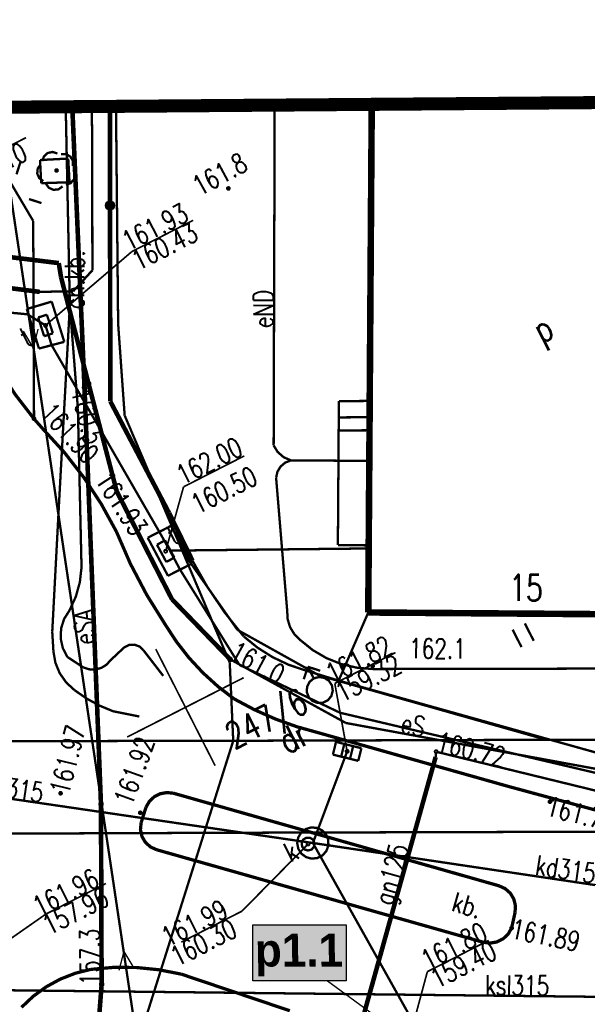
# Model space of a CAD drawing. Extents: x 0 to 7432618, y -40 to 5712028.
# Tile 67 of 165: x 7431205 to 7431227, y 5711661 to 5711698. Entities that reach past the tile are written whole.
import ezdxf
from ezdxf.enums import TextEntityAlignment as Align

# ---------------------------------------------------------------- set-up
doc = ezdxf.new("R2010")
doc.units = 0
doc.header["$MEASUREMENT"] = 0
for name, pattern in [('0', [1.5, 1, -0.5]), ('2218', [1, 0.5, -0.5]), ('3901', [0]), ('5102', [0])]:
    doc.linetypes.add(name, pattern=pattern)
for name, color, linetype in [('Dzialki', 7, 'Continuous'), ('EADTD_T_0', 7, 'Continuous'), ('EGBB_E_T_0', 7, 'Continuous'), ('EGBB_L_0', 7, 'Continuous'), ('EGBE_L_3', 7, 'Continuous'), ('Numery_dzialek', 7, 'Continuous'), ('OTK_E_T_1', 7, 'Continuous'), ('OTK_E_T_3', 7, 'Continuous'), ('OTK_L_0', 7, 'Continuous'), ('OTK_L_1', 7, 'Continuous'), ('OTK_L_2', 7, 'Continuous'), ('OTK_L_4', 7, 'Continuous'), ('OTO_L_0', 7, 'Continuous'), ('OTR_T_0', 7, 'Continuous'), ('OTR_T_1', 7, 'Continuous'), ('OTZ_L_3', 7, 'Continuous'), ('OTZ_T_0', 7, 'Continuous'), ('rysunek', 7, 'Continuous'), ('SUE_T_3', 7, 'Continuous'), ('SUEP_E_T_0', 7, 'Continuous'), ('SUEP_L_0', 7, 'Continuous'), ('SUER_T_0', 7, 'Continuous'), ('SUGP_E_T_0', 7, 'Continuous'), ('SUGP_L_0', 7, 'Continuous'), ('SUGR_T_0', 7, 'Continuous'), ('SUK_T_1', 7, 'Continuous'), ('SUKP_E_T_0', 7, 'Continuous'), ('SUKP_L_0', 7, 'Continuous'), ('SUKR_T_0', 7, 'Continuous'), ('SUL_L_1', 7, 'Continuous'), ('SUP_E_T_1', 7, 'Continuous'), ('SUP_L_1', 7, 'Continuous'), ('SUP_T_4', 7, 'Continuous'), ('SUTP_L_0', 7, 'Continuous'), ('SUTR_T_0', 7, 'Continuous'), ('SUW_T_2', 7, 'Continuous'), ('Uzytki', 7, 'Continuous'), ('zakres', 7, 'Continuous')]:
    doc.layers.add(name, color=color, linetype=linetype)
doc.layers.add('woda przyłącze', color=140, linetype='Continuous', lineweight=50)
doc.layers.add('woda sieć', color=150, linetype='Continuous', lineweight=70)
doc.styles.add('25', font='GOTHIC.TTF', dxfattribs={"oblique": 8, "height": 0.35})
doc.styles.add('STYL_ARIAL', font='simplex', dxfattribs={"width": 0.75, "oblique": 0.1})

msp = doc.modelspace()

# ---------------------------------------------------------------- hatches: boundary and pattern name
at = {"layer": 'woda sieć', "linetype": 'ByBlock'}
msp.add_hatch(color=256, dxfattribs=at).paths.add_polyline_path([(7431217.815, 5711663.639), (7431214.25, 5711663.639), (7431214.25, 5711661.5), (7431217.815, 5711661.5)])

# ---------------------------------------------------------------- linework, layer by layer
at = {"layer": 'Dzialki', "color": 18, "true_color": 0x000000, "const_width": 0.09}
for points in [[(7431209.008, 5711694.964), (7431209.09, 5711686.643)], [(7431209.09, 5711686.643), (7431209.34, 5711683.135)], [(7431209.34, 5711683.135), (7431211.558, 5711677.923)], [(7431211.558, 5711677.923), (7431213.656, 5711674.929)], [(7431211.558, 5711677.923), (7431213.361, 5711673.679)], [(7431213.656, 5711674.929), (7431216.79, 5711673.182)], [(7431213.361, 5711673.679), (7431213.495, 5711670.684)], [(7431216.79, 5711673.182), (7431225.485, 5711670.721)], [(7431225.485, 5711670.721), (7431270.646, 5711670.791)], [(7431192.516, 5711670.646), (7431213.495, 5711670.684)], [(7431213.495, 5711670.684), (7431208.508, 5711654.877)], [(7431213.495, 5711670.684), (7431225.485, 5711670.721)]]:
    msp.add_lwpolyline(points, dxfattribs=at)
at = {"layer": 'EGBB_L_0', "color": 18, "true_color": 0x000000, "const_width": 0.25}
for points in [[(7431218.796, 5711695.041), (7431218.663, 5711675.594)], [(7431218.663, 5711675.594), (7431232.404, 5711675.494)]]:
    msp.add_lwpolyline(points, dxfattribs=at)
at = {"layer": 'EGBE_L_3', "color": 18, "true_color": 0x000000, "const_width": 0.09}
for points in [[(7431217.538, 5711683.684), (7431217.5, 5711678.171)], [(7431218.718, 5711683.689), (7431217.538, 5711683.684)], [(7431218.68, 5711678.163), (7431218.718, 5711683.689)], [(7431218.714, 5711683.066), (7431217.534, 5711683.061)], [(7431218.711, 5711682.566), (7431217.53, 5711682.561)], [(7431217.5, 5711678.171), (7431218.68, 5711678.163)]]:
    msp.add_lwpolyline(points, dxfattribs=at)
at = {"layer": 'OTK_L_0', "color": 18, "linetype": '0', "true_color": 0x000000, "const_width": 0.09}
for points in [[(7431205.871, 5711683.005), (7431205.151, 5711683.937), (7431204.512, 5711684.926), (7431203.956, 5711685.963), (7431203.488, 5711687.044)], [(7431206.218, 5711682.61), (7431205.871, 5711683.005)], [(7431206.218, 5711682.61), (7431207.035, 5711681.716), (7431207.778, 5711680.76), (7431208.443, 5711679.748), (7431209.025, 5711678.687)], [(7431210.89, 5711675.137), (7431210.182, 5711676.273), (7431209.559, 5711677.459), (7431209.025, 5711678.687)], [(7431213.532, 5711672.285), (7431212.911, 5711672.762), (7431212.332, 5711673.289), (7431211.799, 5711673.863), (7431211.318, 5711674.481), (7431210.89, 5711675.137)], [(7431216.789, 5711670.982), (7431215.942, 5711671.218), (7431215.114, 5711671.515), (7431214.309, 5711671.872), (7431213.532, 5711672.285)], [(7431223.987, 5711668.948), (7431216.789, 5711670.982)], [(7431234.693, 5711666.042), (7431223.987, 5711668.948)], [(7431210.156, 5711668.141), (7431210.285, 5711668.363), (7431210.471, 5711668.54), (7431210.7, 5711668.657), (7431210.952, 5711668.703), (7431211.207, 5711668.677)], [(7431211.207, 5711668.677), (7431223.663, 5711665.135)], [(7431209.968, 5711667.54), (7431210.156, 5711668.141)], [(7431210.571, 5711666.512), (7431210.331, 5711666.619), (7431210.135, 5711666.794), (7431210.002, 5711667.021), (7431209.944, 5711667.278), (7431209.968, 5711667.54)], [(7431223.058, 5711662.975), (7431210.571, 5711666.512)], [(7431223.663, 5711665.135), (7431223.903, 5711665.026), (7431224.1, 5711664.85), (7431224.235, 5711664.623), (7431224.297, 5711664.366), (7431224.279, 5711664.102)], [(7431224.279, 5711664.102), (7431224.149, 5711663.52)], [(7431224.149, 5711663.52), (7431224.018, 5711663.288), (7431223.824, 5711663.104), (7431223.585, 5711662.985), (7431223.322, 5711662.941), (7431223.058, 5711662.975)], [(7431205.393, 5711660.484), (7431205.84, 5711660.906), (7431206.336, 5711661.267), (7431206.875, 5711661.562), (7431207.447, 5711661.786), (7431208.043, 5711661.935)], [(7431208.043, 5711661.935), (7431208.914, 5711662.012), (7431209.788, 5711662.007), (7431210.657, 5711661.92), (7431211.515, 5711661.751)], [(7431211.515, 5711661.751), (7431215.662, 5711660.352)]]:
    msp.add_lwpolyline(points, dxfattribs=at)
at = {"layer": 'OTK_L_1', "color": 18, "true_color": 0x000000, "const_width": 0.125}
for points in [[(7431205.871, 5711683.005), (7431205.151, 5711683.937), (7431204.512, 5711684.926), (7431203.956, 5711685.963), (7431203.488, 5711687.044)], [(7431205.871, 5711683.005), (7431206.218, 5711682.61)], [(7431206.218, 5711682.61), (7431207.035, 5711681.716), (7431207.778, 5711680.76), (7431208.443, 5711679.748), (7431209.025, 5711678.687)], [(7431210.89, 5711675.137), (7431210.182, 5711676.273), (7431209.559, 5711677.459), (7431209.025, 5711678.687)], [(7431213.532, 5711672.285), (7431212.911, 5711672.762), (7431212.332, 5711673.289), (7431211.799, 5711673.863), (7431211.318, 5711674.481), (7431210.89, 5711675.137)], [(7431216.789, 5711670.982), (7431215.942, 5711671.218), (7431215.114, 5711671.515), (7431214.309, 5711671.872), (7431213.532, 5711672.285)], [(7431216.789, 5711670.982), (7431223.987, 5711668.948)], [(7431223.987, 5711668.948), (7431234.693, 5711666.042)], [(7431210.156, 5711668.141), (7431210.285, 5711668.363), (7431210.471, 5711668.54), (7431210.7, 5711668.657), (7431210.952, 5711668.703), (7431211.207, 5711668.677)], [(7431223.663, 5711665.135), (7431211.207, 5711668.677)], [(7431210.156, 5711668.141), (7431209.968, 5711667.54)], [(7431210.571, 5711666.512), (7431210.331, 5711666.619), (7431210.135, 5711666.794), (7431210.002, 5711667.021), (7431209.944, 5711667.278), (7431209.968, 5711667.54)], [(7431210.571, 5711666.512), (7431223.058, 5711662.975)], [(7431223.663, 5711665.135), (7431223.903, 5711665.026), (7431224.1, 5711664.85), (7431224.235, 5711664.623), (7431224.297, 5711664.366), (7431224.279, 5711664.102)], [(7431224.149, 5711663.52), (7431224.279, 5711664.102)], [(7431224.149, 5711663.52), (7431224.018, 5711663.288), (7431223.824, 5711663.104), (7431223.585, 5711662.985), (7431223.322, 5711662.941), (7431223.058, 5711662.975)], [(7431205.393, 5711660.484), (7431205.84, 5711660.906), (7431206.336, 5711661.267), (7431206.875, 5711661.562), (7431207.447, 5711661.786), (7431208.043, 5711661.935)], [(7431208.043, 5711661.935), (7431208.914, 5711662.012), (7431209.788, 5711662.007), (7431210.657, 5711661.92), (7431211.515, 5711661.751)], [(7431215.662, 5711660.352), (7431211.515, 5711661.751)]]:
    msp.add_lwpolyline(points, dxfattribs=at)
at = {"layer": 'OTK_L_2', "color": 18, "linetype": '0', "true_color": 0x000000, "const_width": 0.09}
for points in [[(7431208.792, 5711683.67), (7431208.774, 5711694.962)], [(7431204.114, 5711693.502), (7431205.84, 5711690.577)], [(7431206.1, 5711692.909), (7431207.181, 5711692.966)], [(7431206.147, 5711692.024), (7431206.1, 5711692.909)], [(7431207.181, 5711692.966), (7431207.229, 5711692.059)], [(7431207.229, 5711692.059), (7431206.147, 5711692.024)], [(7431205.84, 5711690.577), (7431205.871, 5711683.005)], [(7431211.041, 5711679.4), (7431208.792, 5711683.67)], [(7431205.871, 5711683.005), (7431206.218, 5711682.61)], [(7431206.218, 5711682.61), (7431207.035, 5711681.716), (7431207.778, 5711680.76), (7431208.443, 5711679.748), (7431209.025, 5711678.687)], [(7431211.936, 5711677.577), (7431211.041, 5711679.4)], [(7431210.89, 5711675.137), (7431210.182, 5711676.273), (7431209.559, 5711677.459), (7431209.025, 5711678.687)], [(7431213.894, 5711674.681), (7431213.167, 5711675.595), (7431212.513, 5711676.562), (7431211.936, 5711677.577)], [(7431213.532, 5711672.285), (7431212.911, 5711672.762), (7431212.332, 5711673.289), (7431211.799, 5711673.863), (7431211.318, 5711674.481), (7431210.89, 5711675.137)], [(7431216.266, 5711673.375), (7431215.618, 5711673.592), (7431215.001, 5711673.885), (7431214.424, 5711674.249), (7431213.894, 5711674.681)], [(7431217.53, 5711672.987), (7431216.266, 5711673.375)], [(7431233.247, 5711668.593), (7431217.53, 5711672.987)], [(7431216.789, 5711670.982), (7431215.942, 5711671.218), (7431215.114, 5711671.515), (7431214.309, 5711671.872), (7431213.532, 5711672.285)], [(7431216.789, 5711670.982), (7431223.987, 5711668.948)], [(7431223.987, 5711668.948), (7431234.693, 5711666.042)]]:
    msp.add_lwpolyline(points, dxfattribs=at)
at = {"layer": 'OTK_L_4', "color": 18, "linetype": '0', "true_color": 0x000000, "const_width": 0.09}
for points in [[(7431208.774, 5711694.962), (7431208.792, 5711683.67)], [(7431218.718, 5711683.689), (7431218.796, 5711695.041)], [(7431208.792, 5711683.67), (7431211.041, 5711679.4)], [(7431217.5, 5711678.171), (7431217.538, 5711683.684)], [(7431217.538, 5711683.684), (7431218.718, 5711683.689)], [(7431211.041, 5711679.4), (7431211.936, 5711677.577)], [(7431218.68, 5711678.163), (7431217.5, 5711678.171)], [(7431218.663, 5711675.594), (7431218.68, 5711678.163)], [(7431213.894, 5711674.681), (7431213.167, 5711675.595), (7431212.513, 5711676.562), (7431211.936, 5711677.577)], [(7431217.53, 5711672.987), (7431218.663, 5711675.594)], [(7431216.266, 5711673.375), (7431215.618, 5711673.592), (7431215.001, 5711673.885), (7431214.424, 5711674.249), (7431213.894, 5711674.681)], [(7431216.266, 5711673.375), (7431217.53, 5711672.987)], [(7431210.156, 5711668.141), (7431210.285, 5711668.363), (7431210.471, 5711668.54), (7431210.7, 5711668.657), (7431210.952, 5711668.703), (7431211.207, 5711668.677)], [(7431223.663, 5711665.135), (7431211.207, 5711668.677)], [(7431210.156, 5711668.141), (7431209.968, 5711667.54)], [(7431210.571, 5711666.512), (7431210.331, 5711666.619), (7431210.135, 5711666.794), (7431210.002, 5711667.021), (7431209.944, 5711667.278), (7431209.968, 5711667.54)], [(7431210.571, 5711666.512), (7431223.058, 5711662.975)], [(7431223.663, 5711665.135), (7431223.903, 5711665.026), (7431224.1, 5711664.85), (7431224.235, 5711664.623), (7431224.297, 5711664.366), (7431224.279, 5711664.102)], [(7431224.149, 5711663.52), (7431224.279, 5711664.102)], [(7431224.149, 5711663.52), (7431224.018, 5711663.288), (7431223.824, 5711663.104), (7431223.585, 5711662.985), (7431223.322, 5711662.941), (7431223.058, 5711662.975)], [(7431205.393, 5711660.484), (7431205.84, 5711660.906), (7431206.336, 5711661.267), (7431206.875, 5711661.562), (7431207.447, 5711661.786), (7431208.043, 5711661.935)], [(7431208.043, 5711661.935), (7431208.914, 5711662.012), (7431209.788, 5711662.007), (7431210.657, 5711661.92), (7431211.515, 5711661.751)], [(7431215.662, 5711660.352), (7431211.515, 5711661.751)]]:
    msp.add_lwpolyline(points, dxfattribs=at)
at = {"layer": 'OTO_L_0', "color": 18, "linetype": '3901', "true_color": 0x000000, "const_width": 0.175}
for points in [[(7431208.792, 5711683.67), (7431208.774, 5711694.962)], [(7431211.041, 5711679.4), (7431208.792, 5711683.67)], [(7431211.936, 5711677.577), (7431211.041, 5711679.4)]]:
    msp.add_lwpolyline(points, dxfattribs=at)
at = {"layer": 'OTO_L_0', "color": 18, "true_color": 0x000000}
for radius in [0.175, 0.158, 0.14, 0.122, 0.105, 0.0875, 0.07, 0.0525, 0.035]:
    msp.add_circle((7431208.78, 5711691.17), radius, dxfattribs=at)
at = {"layer": 'OTR_T_0', "color": 18, "true_color": 0x000000, "const_width": 0.09}
for points in [[(7431205.85, 5711683.046), (7431205.885, 5711683.048), (7431205.911, 5711683.026), (7431205.913, 5711682.992), (7431205.891, 5711682.965), (7431205.857, 5711682.963), (7431205.831, 5711682.985), (7431205.828, 5711683.019), (7431205.85, 5711683.046)], [(7431207.931, 5711680.553), (7431207.965, 5711680.556), (7431207.991, 5711680.534), (7431207.994, 5711680.499), (7431207.971, 5711680.473), (7431207.937, 5711680.47), (7431207.911, 5711680.493), (7431207.908, 5711680.527), (7431207.931, 5711680.553)], [(7431206.867, 5711668.715), (7431206.901, 5711668.718), (7431206.927, 5711668.695), (7431206.93, 5711668.661), (7431206.908, 5711668.635), (7431206.873, 5711668.632), (7431206.847, 5711668.655), (7431206.845, 5711668.689), (7431206.867, 5711668.715)], [(7431225.595, 5711668.392), (7431225.629, 5711668.395), (7431225.655, 5711668.373), (7431225.658, 5711668.338), (7431225.636, 5711668.312), (7431225.601, 5711668.309), (7431225.575, 5711668.332), (7431225.572, 5711668.366), (7431225.595, 5711668.392)], [(7431209.918, 5711667.969), (7431209.952, 5711667.972), (7431209.979, 5711667.949), (7431209.981, 5711667.915), (7431209.959, 5711667.889), (7431209.925, 5711667.886), (7431209.898, 5711667.909), (7431209.896, 5711667.943), (7431209.918, 5711667.969)], [(7431224.129, 5711663.56), (7431224.163, 5711663.563), (7431224.189, 5711663.54), (7431224.192, 5711663.506), (7431224.17, 5711663.48), (7431224.135, 5711663.477), (7431224.109, 5711663.499), (7431224.106, 5711663.534), (7431224.129, 5711663.56)]]:
    msp.add_lwpolyline(points, dxfattribs=at)
at = {"layer": 'OTR_T_1', "color": 18, "true_color": 0x000000, "const_width": 0.09}
for points in [[(7431213.288, 5711691.863), (7431213.322, 5711691.866), (7431213.348, 5711691.843), (7431213.351, 5711691.809), (7431213.329, 5711691.783), (7431213.294, 5711691.78), (7431213.268, 5711691.803), (7431213.265, 5711691.837), (7431213.288, 5711691.863)], [(7431218.812, 5711673.591), (7431218.847, 5711673.594), (7431218.873, 5711673.572), (7431218.875, 5711673.537), (7431218.853, 5711673.511), (7431218.819, 5711673.508), (7431218.793, 5711673.531), (7431218.79, 5711673.565), (7431218.812, 5711673.591)]]:
    msp.add_lwpolyline(points, dxfattribs=at)
at = {"layer": 'OTZ_L_3', "color": 18, "linetype": '0', "true_color": 0x000000, "const_width": 0.09}
for points in [[(7431205.84, 5711690.577), (7431204.114, 5711693.502)], [(7431205.871, 5711683.005), (7431205.84, 5711690.577)], [(7431205.871, 5711683.005), (7431205.151, 5711683.937), (7431204.512, 5711684.926), (7431203.956, 5711685.963), (7431203.488, 5711687.044)], [(7431218.663, 5711675.594), (7431217.53, 5711672.987)], [(7431232.404, 5711675.494), (7431218.663, 5711675.594)], [(7431224.528, 5711674.27), (7431224.187, 5711674.938)], [(7431224.996, 5711674.508), (7431224.655, 5711675.177)], [(7431217.53, 5711672.987), (7431233.247, 5711668.593)]]:
    msp.add_lwpolyline(points, dxfattribs=at)
at = {"layer": 'OTZ_T_0', "color": 96, "true_color": 0x008000, "const_width": 0.09}
for points in [[(7431206.189, 5711692.865), (7431206.249, 5711693.049), (7431206.393, 5711693.178), (7431206.582, 5711693.219), (7431206.766, 5711693.159)], [(7431206.902, 5711693.138), (7431207.096, 5711693.137), (7431207.264, 5711693.04), (7431207.361, 5711692.873), (7431207.361, 5711692.679)], [(7431206.228, 5711692.102), (7431206.071, 5711692.216), (7431205.993, 5711692.393), (7431206.013, 5711692.585), (7431206.126, 5711692.742)], [(7431206.713, 5711692.55), (7431206.747, 5711692.553), (7431206.773, 5711692.531), (7431206.776, 5711692.496), (7431206.754, 5711692.47), (7431206.719, 5711692.467), (7431206.693, 5711692.49), (7431206.691, 5711692.524), (7431206.713, 5711692.55)], [(7431207.382, 5711692.543), (7431207.442, 5711692.359), (7431207.402, 5711692.17), (7431207.272, 5711692.026), (7431207.088, 5711691.965)], [(7431206.965, 5711691.903), (7431206.809, 5711691.789), (7431206.616, 5711691.769), (7431206.439, 5711691.848), (7431206.325, 5711692.004)]]:
    msp.add_lwpolyline(points, dxfattribs=at)
at = {"layer": 'rysunek', "linetype": 'ByBlock', "transparency": 33554676}
msp.add_lwpolyline([(7431214.25, 5711663.639), (7431217.815, 5711663.639), (7431217.815, 5711661.5), (7431214.25, 5711661.5)], close=True, dxfattribs=at)
msp.add_lwpolyline([(7431214.25, 5711663.639), (7431217.815, 5711663.639), (7431217.815, 5711661.5), (7431214.25, 5711661.5)], close=True, dxfattribs=at)
at = {"layer": 'rysunek', "linetype": 'ByBlock'}
msp.add_lwpolyline([(7431217.1, 5711661.5), (7431220.904, 5711658.713)], dxfattribs=at)
at = {"layer": 'SUE_T_3', "color": 18, "true_color": 0x000000, "const_width": 0.09}
for points in [[(7431205.199, 5711692.361), (7431205.354, 5711692.837)], [(7431205.681, 5711691.416), (7431206.156, 5711691.262)]]:
    msp.add_lwpolyline(points, dxfattribs=at)
at = {"layer": 'SUEP_L_0', "color": 1, "true_color": 0xff0000}
for p, q in [((7431205.853, 5711685.714), (7431205.467, 5711686.357)), ((7431205.853, 5711685.714), (7431206.035, 5711686.442)), ((7431209.302, 5711662.619), (7431209.12, 5711661.891)), ((7431209.302, 5711662.619), (7431209.688, 5711661.976))]:
    msp.add_line(p, q, dxfattribs=at)
at = {"layer": 'SUEP_L_0', "color": 1, "true_color": 0xff0000, "const_width": 0.09}
for points in [[(7431207.076, 5711694.949), (7431207.094, 5711694.459)], [(7431207.335, 5711694.951), (7431207.803, 5711684.192)], [(7431215.081, 5711695.012), (7431215.042, 5711681.988)], [(7431207.094, 5711694.459), (7431207.242, 5711687.341)], [(7431206.818, 5711688.965), (7431190.246, 5711691.004)], [(7431206.907, 5711688.416), (7431206.818, 5711688.965)], [(7431207.958, 5711684.35), (7431206.907, 5711688.416)], [(7431207.242, 5711687.341), (7431206.826, 5711679.743)], [(7431207.242, 5711687.341), (7431207.549, 5711683.412)], [(7431209.036, 5711680.23), (7431207.958, 5711684.35)], [(7431207.803, 5711684.192), (7431208.433, 5711668.262)], [(7431207.549, 5711683.412), (7431207.689, 5711677.322)], [(7431215.704, 5711681.416), (7431215.427, 5711681.535), (7431215.199, 5711681.732), (7431215.042, 5711681.988)], [(7431215.136, 5711680.746), (7431215.185, 5711680.976), (7431215.306, 5711681.178), (7431215.485, 5711681.33), (7431215.704, 5711681.416)], [(7431215.704, 5711681.416), (7431218.703, 5711681.395)], [(7431215.136, 5711680.746), (7431215.56, 5711675.664)], [(7431211.151, 5711676.1), (7431209.036, 5711680.23)], [(7431206.826, 5711679.743), (7431206.568, 5711674.853)], [(7431207.689, 5711677.322), (7431207.624, 5711676.75), (7431207.469, 5711676.195), (7431207.228, 5711675.672)], [(7431213.378, 5711673.8), (7431211.151, 5711676.1)], [(7431207.147, 5711673.892), (7431206.972, 5711674.231), (7431206.891, 5711674.604), (7431206.908, 5711674.986), (7431207.023, 5711675.35), (7431207.228, 5711675.672)], [(7431216.069, 5711674.532), (7431215.838, 5711674.758), (7431215.67, 5711675.033), (7431215.576, 5711675.342), (7431215.56, 5711675.664)], [(7431206.568, 5711674.853), (7431206.614, 5711674.102)], [(7431208.803, 5711673.77), (7431209.327, 5711674.262)], [(7431209.327, 5711674.262), (7431209.511, 5711674.352), (7431209.716, 5711674.362), (7431209.908, 5711674.292), (7431210.057, 5711674.151)], [(7431218.841, 5711673.43), (7431218.233, 5711673.479), (7431217.639, 5711673.618), (7431217.072, 5711673.843), (7431216.545, 5711674.15), (7431216.069, 5711674.532)], [(7431207.425, 5711672.619), (7431207.104, 5711672.913), (7431206.854, 5711673.27), (7431206.688, 5711673.673), (7431206.614, 5711674.102)], [(7431207.147, 5711673.892), (7431207.754, 5711673.494)], [(7431210.057, 5711674.151), (7431210.816, 5711673.168)], [(7431217.806, 5711671.365), (7431213.378, 5711673.8)], [(7431208.803, 5711673.77), (7431208.645, 5711673.595), (7431208.443, 5711673.472), (7431208.214, 5711673.412), (7431207.978, 5711673.419), (7431207.754, 5711673.494)], [(7431218.841, 5711673.43), (7431226.645, 5711673.445)], [(7431226.645, 5711673.445), (7431240.755, 5711673.485)], [(7431208.903, 5711671.812), (7431208.383, 5711672.028), (7431207.888, 5711672.298), (7431207.425, 5711672.619)], [(7431208.903, 5711671.812), (7431209.902, 5711671.614)], [(7431228.949, 5711669.321), (7431217.806, 5711671.365)], [(7431208.433, 5711668.262), (7431208.459, 5711661.361)], [(7431213.504, 5711667.164), (7431200.32, 5711667.114)], [(7431227.569, 5711667.204), (7431213.504, 5711667.164)], [(7431208.459, 5711661.361), (7431207.388, 5711647.538)]]:
    msp.add_lwpolyline(points, dxfattribs=at)
at = {"layer": 'SUEP_L_0', "color": 1, "linetype": '5102', "true_color": 0xff0000, "const_width": 0.09}
msp.add_lwpolyline([(7431204.967, 5711691.648), (7431210.188, 5711656.684)], dxfattribs=at)
at = {"layer": 'SUER_T_0', "color": 1, "true_color": 0xff0000, "const_width": 0.09}
for points in [[(7431207.93, 5711684.405), (7431207.977, 5711684.409), (7431208.014, 5711684.378), (7431208.017, 5711684.33), (7431207.986, 5711684.294), (7431207.939, 5711684.29), (7431207.902, 5711684.321), (7431207.898, 5711684.369), (7431207.93, 5711684.405)], [(7431207.774, 5711684.248), (7431207.822, 5711684.251), (7431207.858, 5711684.22), (7431207.862, 5711684.172), (7431207.831, 5711684.136), (7431207.783, 5711684.132), (7431207.747, 5711684.163), (7431207.743, 5711684.211), (7431207.774, 5711684.248)], [(7431213.349, 5711673.856), (7431213.397, 5711673.86), (7431213.434, 5711673.829), (7431213.437, 5711673.781), (7431213.406, 5711673.745), (7431213.359, 5711673.741), (7431213.322, 5711673.772), (7431213.318, 5711673.82), (7431213.349, 5711673.856)], [(7431208.405, 5711668.318), (7431208.453, 5711668.321), (7431208.489, 5711668.29), (7431208.493, 5711668.243), (7431208.462, 5711668.206), (7431208.414, 5711668.202), (7431208.378, 5711668.234), (7431208.374, 5711668.281), (7431208.405, 5711668.318)], [(7431208.431, 5711661.417), (7431208.478, 5711661.421), (7431208.515, 5711661.39), (7431208.518, 5711661.342), (7431208.487, 5711661.306), (7431208.44, 5711661.302), (7431208.403, 5711661.333), (7431208.399, 5711661.381), (7431208.431, 5711661.417)]]:
    msp.add_lwpolyline(points, dxfattribs=at)
at = {"layer": 'SUGP_L_0', "color": 56, "true_color": 0x808000, "const_width": 0.09}
for points in [[(7431221.242, 5711670.063), (7431218.355, 5711659.715)], [(7431221.262, 5711670.265), (7431221.242, 5711670.063)], [(7431228.158, 5711668.582), (7431221.262, 5711670.265)]]:
    msp.add_lwpolyline(points, dxfattribs=at)
at = {"layer": 'SUGR_T_0', "color": 56, "true_color": 0x808000, "const_width": 0.065}
msp.add_lwpolyline([(7431221.234, 5711670.32), (7431221.282, 5711670.324), (7431221.318, 5711670.293), (7431221.322, 5711670.245), (7431221.291, 5711670.209), (7431221.243, 5711670.205), (7431221.207, 5711670.236), (7431221.203, 5711670.284), (7431221.234, 5711670.32)], dxfattribs=at)
at = {"layer": 'SUK_T_1', "color": 36, "true_color": 0x803300, "const_width": 0.09}
for points in [[(7431217.309, 5711670.156), (7431217.429, 5711670.642)], [(7431217.429, 5711670.642), (7431218.4, 5711670.401)], [(7431217.745, 5711670.564), (7431217.625, 5711670.078)], [(7431218.084, 5711670.48), (7431217.964, 5711669.994)], [(7431218.4, 5711670.401), (7431218.28, 5711669.916)], [(7431218.28, 5711669.916), (7431217.309, 5711670.156)]]:
    msp.add_lwpolyline(points, dxfattribs=at)
at = {"layer": 'SUKP_L_0', "color": 36, "true_color": 0x803300, "const_width": 0.09}
for points in [[(7431216.544, 5711666.772), (7431217.855, 5711670.279)], [(7431216.544, 5711666.772), (7431195.429, 5711669.863)], [(7431216.544, 5711666.772), (7431220.398, 5711659.891)], [(7431240.968, 5711663.133), (7431216.544, 5711666.772)], [(7431244.51, 5711660.696), (7431202.195, 5711661.166)]]:
    msp.add_lwpolyline(points, dxfattribs=at)
at = {"layer": 'SUKR_T_0', "color": 36, "true_color": 0x803300, "const_width": 0.065}
for points in [[(7431202.512, 5711690.61), (7431202.972, 5711692.446), (7431205.565, 5711693.767)], [(7431217.382, 5711672.877), (7431219.704, 5711674.06)], [(7431217.855, 5711670.279), (7431217.382, 5711672.877)], [(7431217.826, 5711670.335), (7431217.874, 5711670.338), (7431217.91, 5711670.307), (7431217.914, 5711670.26), (7431217.883, 5711670.223), (7431217.835, 5711670.219), (7431217.799, 5711670.251), (7431217.795, 5711670.298), (7431217.826, 5711670.335)], [(7431216.361, 5711666.734), (7431213.828, 5711664.163)], [(7431216.332, 5711666.79), (7431216.38, 5711666.794), (7431216.417, 5711666.763), (7431216.42, 5711666.715), (7431216.389, 5711666.679), (7431216.342, 5711666.675), (7431216.305, 5711666.706), (7431216.301, 5711666.754), (7431216.332, 5711666.79)], [(7431206.324, 5711664.051), (7431208.622, 5711665.222)], [(7431202.195, 5711661.166), (7431206.324, 5711664.051)], [(7431211.507, 5711662.98), (7431213.828, 5711664.163)], [(7431220.925, 5711661.848), (7431223.271, 5711663.044)], [(7431220.398, 5711659.891), (7431220.925, 5711661.848)]]:
    msp.add_lwpolyline(points, dxfattribs=at)
at = {"layer": 'SUL_L_1', "color": 18, "true_color": 0x000000, "const_width": 0.175}
for points in [[(7431207.335, 5711694.951), (7431207.803, 5711684.192)], [(7431206.818, 5711688.965), (7431190.246, 5711691.004)], [(7431191.379, 5711689.707), (7431206.089, 5711687.864)], [(7431206.907, 5711688.416), (7431206.818, 5711688.965)], [(7431207.958, 5711684.35), (7431206.907, 5711688.416)], [(7431209.036, 5711680.23), (7431207.958, 5711684.35)], [(7431207.803, 5711684.192), (7431208.433, 5711668.262)], [(7431211.151, 5711676.1), (7431209.036, 5711680.23)], [(7431213.378, 5711673.8), (7431211.151, 5711676.1)], [(7431218.355, 5711659.715), (7431221.242, 5711670.063)], [(7431208.433, 5711668.262), (7431208.459, 5711661.361)], [(7431208.459, 5711661.361), (7431207.388, 5711647.538)]]:
    msp.add_lwpolyline(points, dxfattribs=at)
at = {"layer": 'SUP_L_1', "color": 30, "true_color": 0xff9100, "const_width": 0.09}
for points in [[(7431206.548, 5711687.492), (7431205.593, 5711687.207)], [(7431207.029, 5711685.952), (7431206.548, 5711687.492)], [(7431205.593, 5711687.207), (7431206.06, 5711685.695)], [(7431206.06, 5711685.695), (7431207.029, 5711685.952)], [(7431211.112, 5711678.908), (7431210.221, 5711678.454)], [(7431211.923, 5711677.47), (7431211.112, 5711678.908)], [(7431210.221, 5711678.454), (7431210.997, 5711676.998)], [(7431210.997, 5711676.998), (7431211.923, 5711677.47)]]:
    msp.add_lwpolyline(points, dxfattribs=at)
at = {"layer": 'SUP_L_1', "color": 36, "true_color": 0x803300, "const_width": 0.09}
msp.add_lwpolyline([(7431216.286, 5711666.23), (7431216.108, 5711666.36), (7431215.988, 5711666.545), (7431215.944, 5711666.761), (7431215.981, 5711666.978), (7431216.093, 5711667.168), (7431216.267, 5711667.304), (7431216.478, 5711667.368), (7431216.698, 5711667.351), (7431216.897, 5711667.257), (7431217.048, 5711667.097), (7431217.132, 5711666.892), (7431217.136, 5711666.672), (7431217.06, 5711666.465), (7431216.914, 5711666.299), (7431216.718, 5711666.198), (7431216.499, 5711666.173), (7431216.286, 5711666.23)], dxfattribs=at)
at = {"layer": 'SUP_T_4', "color": 18, "true_color": 0x000000, "const_width": 0.09}
for points in [[(7431206.364, 5711686.99), (7431206.03, 5711686.884)], [(7431206.592, 5711686.276), (7431206.364, 5711686.99)], [(7431206.03, 5711686.884), (7431206.258, 5711686.169)], [(7431206.258, 5711686.169), (7431206.592, 5711686.276)], [(7431210.885, 5711678.354), (7431210.577, 5711678.188)], [(7431211.241, 5711677.694), (7431210.885, 5711678.354)], [(7431210.577, 5711678.188), (7431210.933, 5711677.528)], [(7431210.933, 5711677.528), (7431211.241, 5711677.694)], [(7431216.609, 5711666.766), (7431216.587, 5711666.627), (7431216.493, 5711666.522), (7431216.357, 5711666.485), (7431216.222, 5711666.526), (7431216.132, 5711666.634), (7431216.114, 5711666.774), (7431216.174, 5711666.901), (7431216.294, 5711666.975), (7431216.435, 5711666.973), (7431216.552, 5711666.895), (7431216.609, 5711666.766)]]:
    msp.add_lwpolyline(points, dxfattribs=at)
at = {"layer": 'SUTP_L_0', "color": 30, "true_color": 0xff9100, "const_width": 0.09}
for points in [[(7431208.082, 5711694.957), (7431208.099, 5711693.411)], [(7431208.104, 5711688.689), (7431208.099, 5711693.411)], [(7431191.379, 5711689.707), (7431206.089, 5711687.864)], [(7431207.368, 5711687.887), (7431208.104, 5711688.689)], [(7431190.454, 5711688.461), (7431205.617, 5711687.006)], [(7431206.089, 5711687.864), (7431207.368, 5711687.887)], [(7431205.617, 5711687.006), (7431206.311, 5711686.58)], [(7431206.311, 5711686.58), (7431206.545, 5711685.824)], [(7431206.545, 5711685.824), (7431210.666, 5711678.681)], [(7431210.666, 5711678.681), (7431211.072, 5711677.962)], [(7431211.072, 5711677.962), (7431218.68, 5711678.044)], [(7431211.072, 5711677.962), (7431211.46, 5711677.234)], [(7431211.46, 5711677.234), (7431213.733, 5711673.588)], [(7431213.733, 5711673.588), (7431217.584, 5711671.757)], [(7431217.584, 5711671.757), (7431242.68, 5711665.852)]]:
    msp.add_lwpolyline(points, dxfattribs=at)
at = {"layer": 'SUTR_T_0', "color": 30, "true_color": 0xff9100, "const_width": 0.065}
for points in [[(7431209.616, 5711689.407), (7431211.962, 5711690.603)], [(7431206.311, 5711686.58), (7431209.616, 5711689.407)], [(7431206.282, 5711686.636), (7431206.33, 5711686.639), (7431206.367, 5711686.608), (7431206.37, 5711686.561), (7431206.339, 5711686.524), (7431206.292, 5711686.52), (7431206.255, 5711686.551), (7431206.251, 5711686.599), (7431206.282, 5711686.636)], [(7431211.594, 5711680.402), (7431213.916, 5711681.585)], [(7431210.909, 5711677.941), (7431211.594, 5711680.402)], [(7431210.881, 5711677.996), (7431210.928, 5711678), (7431210.965, 5711677.969), (7431210.969, 5711677.921), (7431210.937, 5711677.885), (7431210.89, 5711677.881), (7431210.853, 5711677.912), (7431210.85, 5711677.96), (7431210.881, 5711677.996)]]:
    msp.add_lwpolyline(points, dxfattribs=at)
at = {"layer": 'SUW_T_2', "color": 5, "true_color": 0x0000ff, "const_width": 0.09}
for points in [[(7431216.351, 5711673.516), (7431216.196, 5711673.041)], [(7431216.578, 5711673.071), (7431216.351, 5711673.516)], [(7431216.351, 5711673.516), (7431216.826, 5711673.362)], [(7431216.578, 5711673.071), (7431216.779, 5711673.124), (7431216.984, 5711673.092), (7431217.158, 5711672.979), (7431217.272, 5711672.804), (7431217.304, 5711672.599), (7431217.25, 5711672.398), (7431217.12, 5711672.237), (7431216.934, 5711672.142), (7431216.727, 5711672.131), (7431216.533, 5711672.206), (7431216.386, 5711672.353), (7431216.311, 5711672.547), (7431216.322, 5711672.755), (7431216.416, 5711672.94), (7431216.578, 5711673.071)]]:
    msp.add_lwpolyline(points, dxfattribs=at)
at = {"layer": 'Uzytki', "color": 96, "linetype": '2218', "true_color": 0x008000, "const_width": 0.09}
for points in [[(7431209.008, 5711694.964), (7431209.09, 5711686.643)], [(7431209.09, 5711686.643), (7431209.34, 5711683.135)], [(7431209.34, 5711683.135), (7431211.558, 5711677.923)], [(7431211.558, 5711677.923), (7431213.656, 5711674.929)], [(7431213.656, 5711674.929), (7431216.79, 5711673.182)], [(7431216.79, 5711673.182), (7431225.485, 5711670.721)], [(7431225.485, 5711670.721), (7431270.646, 5711670.791)], [(7431192.516, 5711670.646), (7431213.495, 5711670.684)], [(7431213.495, 5711670.684), (7431225.485, 5711670.721)]]:
    msp.add_lwpolyline(points, dxfattribs=at)
at = {"layer": 'zakres', "color": 18, "linetype": '0', "true_color": 0x000000, "const_width": 0.5}
msp.add_lwpolyline([(7431170.861, 5711694.664), (7431172.664, 5711623.536), (7431599.413, 5711624.947), (7431599.511, 5711698.029), (7431170.861, 5711694.664)], dxfattribs=at)
at = {"layer": 'zakres', "color": 18, "true_color": 0x000000, "const_width": 0.065}
for points in [[(7431212.801, 5711669.735), (7431210.531, 5711674.19)], [(7431209.438, 5711670.828), (7431213.893, 5711673.098)]]:
    msp.add_lwpolyline(points, dxfattribs=at)
at = {"layer": 'zakres', "color": 18, "true_color": 0x000000}
msp.add_point((7431211.666, 5711671.963), dxfattribs=at)

# ---------------------------------------------------------------- texts
at = {"layer": 'EADTD_T_0', "color": 18, "true_color": 0x000000, "style": 'STYL_ARIAL', "width": 0.75}
msp.add_text('15', height=1, rotation=359.581, dxfattribs=at).set_placement((7431224.694, 5711675.742), align=Align.BOTTOM_CENTER)
at = {"layer": 'EGBB_E_T_0', "color": 18, "true_color": 0x000000, "style": 'STYL_ARIAL', "width": 0.75}
msp.add_text('p', height=1, rotation=27, dxfattribs=at).set_placement((7431225.347, 5711686.46), align=Align.MIDDLE_CENTER)
at = {"layer": 'Numery_dzialek', "color": 18, "true_color": 0x000000, "style": 'STYL_ARIAL', "width": 0.75}
msp.add_text('247/6', height=1, rotation=27, dxfattribs=at).set_placement((7431213.081, 5711671.242), align=Align.TOP_LEFT)
at = {"layer": 'OTK_E_T_1', "color": 18, "true_color": 0x000000, "style": 'STYL_ARIAL', "width": 0.75}
msp.add_text('ch.kb.', height=0.75, rotation=89.8396, dxfattribs=at).set_placement((7431207.42, 5711688.33), align=Align.MIDDLE_CENTER)
at = {"layer": 'OTK_E_T_3', "color": 18, "true_color": 0x000000, "style": 'STYL_ARIAL', "width": 0.75}
msp.add_text('kb.', height=0.75, rotation=343.8849, dxfattribs=at).set_placement((7431222.446, 5711664.391), align=Align.MIDDLE_CENTER)
at = {"layer": 'OTR_T_0', "color": 18, "true_color": 0x000000, "style": 'STYL_ARIAL', "width": 0.75}
for s, rotation, p in [('161.90', 312.4878, (7431205.901, 5711683.034)), ('161.93', 303.5227, (7431207.986, 5711680.536)), ('161.92', 70.2, (7431209.825, 5711668.088))]:
    msp.add_text(s, height=0.75, rotation=rotation, dxfattribs=at).set_placement(p, align=Align.BOTTOM_LEFT)
for s, rotation, p in [('161.97', 75.8864, (7431206.832, 5711668.677)), ('161.89', 348.7869, (7431224.15, 5711663.5))]:
    msp.add_text(s, height=0.75, rotation=rotation, dxfattribs=at).set_placement(p, align=Align.MIDDLE_LEFT)
msp.add_text('161.79', height=0.75, rotation=346.0848, dxfattribs=at).set_placement((7431225.594, 5711668.559), align=Align.TOP_LEFT)
at = {"layer": 'OTR_T_1', "color": 18, "true_color": 0x000000, "style": 'STYL_ARIAL', "width": 0.75}
for s, rotation, p in [('161.8', 28.8293, (7431212.318, 5711691.317)), ('162.1', 359.581, (7431220.223, 5711673.621))]:
    msp.add_text(s, height=0.75, rotation=rotation, dxfattribs=at).set_placement(p, align=Align.BOTTOM_LEFT)
at = {"layer": 'SUEP_E_T_0', "color": 1, "true_color": 0xff0000, "style": 'STYL_ARIAL', "width": 0.75}
for s, rotation, p in [('eND', 89.8273, (7431214.646, 5711687.217)), ('eSA', 92.2675, (7431207.787, 5711675.039)), ('eS', 349.6041, (7431220.383, 5711671.287))]:
    msp.add_text(s, height=0.75, rotation=rotation, dxfattribs=at).set_placement(p, align=Align.MIDDLE_CENTER)
at = {"layer": 'SUER_T_0', "color": 1, "true_color": 0xff0000, "style": 'STYL_ARIAL', "width": 0.75}
for s, rotation, p in [('160.5', 284.3973, (7431207.643, 5711684.155)), ('161.0', 330.8551, (7431213.477, 5711674.2)), ('157.3', 90.2122, (7431208.012, 5711661.323))]:
    msp.add_text(s, height=0.75, rotation=rotation, dxfattribs=at).set_placement(p, align=Align.MIDDLE_LEFT)
at = {"layer": 'SUGP_E_T_0', "color": 56, "true_color": 0x808000, "style": 'STYL_ARIAL', "width": 0.75}
msp.add_text('gn125', height=0.75, rotation=74.4142, dxfattribs=at).set_placement((7431219.542, 5711665.583), align=Align.MIDDLE_CENTER)
at = {"layer": 'SUGR_T_0', "color": 56, "true_color": 0x808000, "style": 'STYL_ARIAL', "width": 0.75}
msp.add_text('160.72', height=0.75, rotation=346.2849, dxfattribs=at).set_placement((7431221.314, 5711670.668), align=Align.MIDDLE_LEFT)
at = {"layer": 'SUKP_E_T_0', "color": 36, "true_color": 0x803300, "style": 'STYL_ARIAL', "width": 0.75}
for s, rotation, p in [('kd315', 351.6881, (7431205.083, 5711668.854)), ('kd315', 351.5271, (7431226.219, 5711665.765)), ('ksI315', 359.3632, (7431224.361, 5711661.324))]:
    msp.add_text(s, height=0.75, rotation=rotation, dxfattribs=at).set_placement(p, align=Align.MIDDLE_CENTER)
at = {"layer": 'SUKR_T_0', "color": 36, "true_color": 0x803300, "style": 'STYL_ARIAL', "width": 0.75}
msp.add_text('160.10', height=0.75, rotation=27, dxfattribs=at).set_placement((7431203.329, 5711691.744))
for s, p in [('161.82', (7431216.952, 5711673.529)), ('159.32', (7431217.313, 5711672.808)), ('161.96', (7431205.734, 5711664.614)), ('157.96', (7431206.107, 5711663.897)), ('161.99', (7431210.659, 5711663.444)), ('160.30', (7431211.006, 5711662.698)), ('161.80', (7431220.596, 5711662.565)), ('159.40', (7431220.954, 5711661.852))]:
    msp.add_text(s, height=0.75, rotation=27, dxfattribs=at).set_placement(p, align=Align.TOP_LEFT)
at = {"layer": 'SUP_E_T_1', "color": 18, "true_color": 0x000000, "style": 'STYL_ARIAL', "width": 0.75}
for p in [(7431205.526, 5711686.143), (7431211.156, 5711678.558)]:
    msp.add_text('t', height=0.75, rotation=27, dxfattribs=at).set_placement(p, align=Align.MIDDLE_CENTER)
msp.add_text('k', height=0.75, rotation=27, dxfattribs=at).set_placement((7431216.15, 5711666.012), align=Align.BOTTOM_RIGHT)
at = {"layer": 'SUTR_T_0', "color": 30, "true_color": 0xff9100, "style": 'STYL_ARIAL', "width": 0.75}
for s, p in [('161.93', (7431209.147, 5711690.08)), ('160.43', (7431209.519, 5711689.338)), ('162.00', (7431211.225, 5711681.126)), ('160.50', (7431211.793, 5711680.012))]:
    msp.add_text(s, height=0.75, rotation=27, dxfattribs=at).set_placement(p, align=Align.TOP_LEFT)
at = {"layer": 'Uzytki', "color": 96, "true_color": 0x008000, "style": 'STYL_ARIAL', "width": 0.75}
msp.add_text('dr', height=1, rotation=27, dxfattribs=at).set_placement((7431216.152, 5711670.12), align=Align.BOTTOM_CENTER)
at = {"layer": 'woda przyłącze', "color": 0, "insert": (7431214.334, 5711663.304), "char_height": 1.26, "attachment_point": 1, "style": '25'}
msp.add_mtext_dynamic_manual_height_columns('\\fCentury Gothic|b1|i0;\\Q-1;p1.1', width=15.63873, gutter_width=5, heights=[0], dxfattribs=at)

doc.saveas('drawing.dxf')
